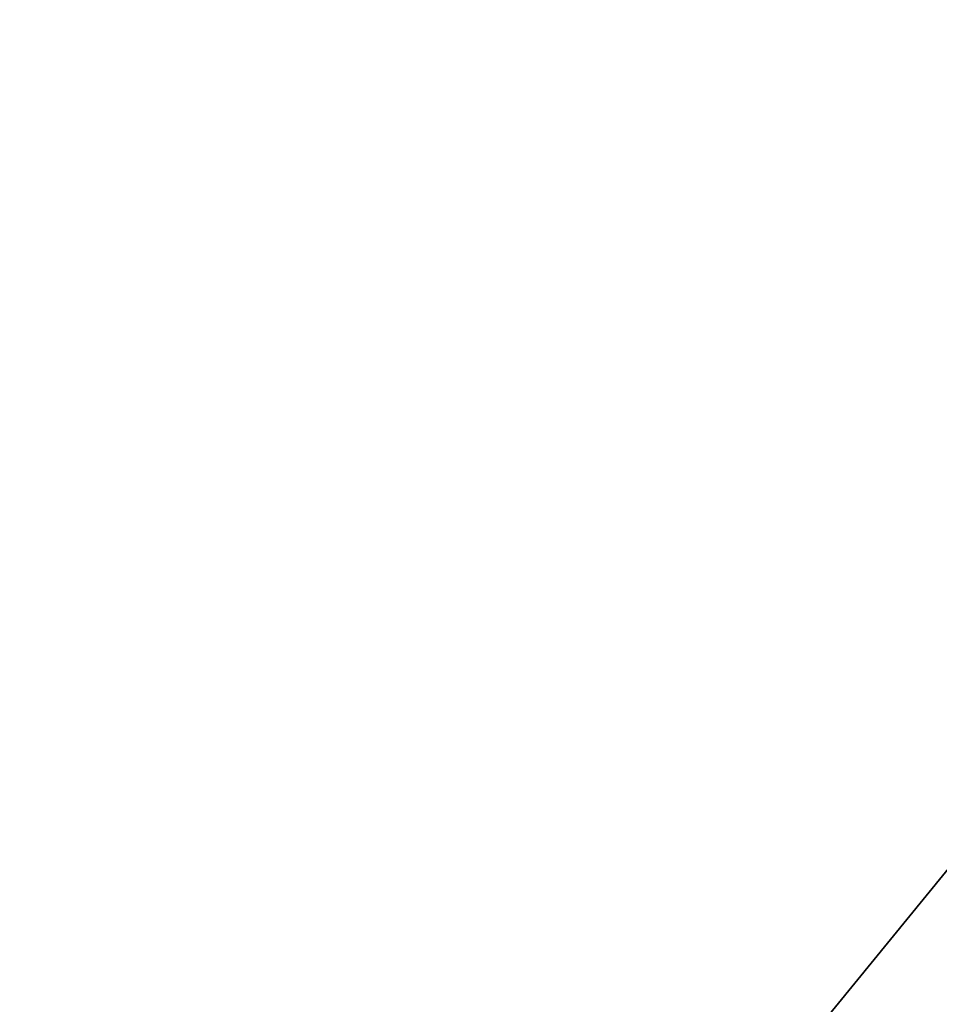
# Model space of a CAD drawing. Header units: millimetres. Extents: x -5 to 485, y -5 to 485.
# Tile 108 of 256: x 85.73833 to 85.74496, y 51.05849 to 51.0656. Entities that reach past the tile are written whole.
import ezdxf

# ---------------------------------------------------------------- set-up
doc = ezdxf.new("R2010")
doc.units = ezdxf.units.MM
doc.header["$LTSCALE"] = 25.4
doc.layers.get('0').update_dxf_attribs({"true_color": 0xff5454})

# ---------------------------------------------------------------- blocks, each defined once
blk = doc.blocks.new('AGNES-ROUND-LED-8205-8208-8187-8184.STL#2')
at = {"color": 18, "true_color": 0x000000}
mesh = blk.add_polyface(dxfattribs=at)
corners = [(85.738884, 51.0519447, -9.1450052), (85.738884, 51.0519447, -32.1450081), (57.4189415, 78.253624, -9.1450052)]
mesh.append_faces([[corners[k] for k in face] for face in [(0, 1, 2)]], dxfattribs={"color": 18})
mesh = blk.add_polyface(dxfattribs=at)
corners = [(57.4189415, 78.253624, -9.1450052), (85.738884, 51.0519447, -32.1450081), (71.0308228, 64.0821609, -32.1450081)]
mesh.append_faces([[corners[k] for k in face] for face in [(0, 1, 2)]], dxfattribs={"color": 18})
mesh = blk.add_polyface(dxfattribs=at)
corners = [(71.0308228, 64.0821609, -33.8770561), (85.2759018, 50.4848938, -33.1450081), (70.5237122, 63.5542107, -33.1450081), (85.738884, 51.0519447, -33.8770561)]
mesh.append_faces([[corners[k] for k in face] for face in [(0, 1, 2), (1, 0, 3)]], dxfattribs={"vtx0": -1, "color": 18})
mesh = blk.add_polyface(dxfattribs=at)
corners = [(86.3713303, 51.8265533, -34.1450081), (101.4477615, 39.2474976, -33.8770561), (85.738884, 51.0519447, -33.8770561), (102.0158234, 40.070488, -34.1450081)]
mesh.append_faces([[corners[k] for k in face] for face in [(0, 1, 2), (1, 0, 3)]], dxfattribs={"vtx0": -1, "color": 18})
mesh = blk.add_polyface(dxfattribs=at)
corners = [(85.738884, 51.0519447, -32.1450081), (101.52388, 39.3577499, -32.6450043), (85.8236237, 51.1557312, -32.6450043), (101.4477615, 39.2474976, -32.1450081)]
mesh.append_faces([[corners[k] for k in face] for face in [(0, 1, 2), (1, 0, 3)]], dxfattribs={"vtx0": -1, "color": 18})

msp = doc.modelspace()

# ---------------------------------------------------------------- block references
at = {"color": 0}
msp.add_blockref('AGNES-ROUND-LED-8205-8208-8187-8184.STL#2', (0, 0), dxfattribs=at)

doc.saveas('drawing.dxf')
